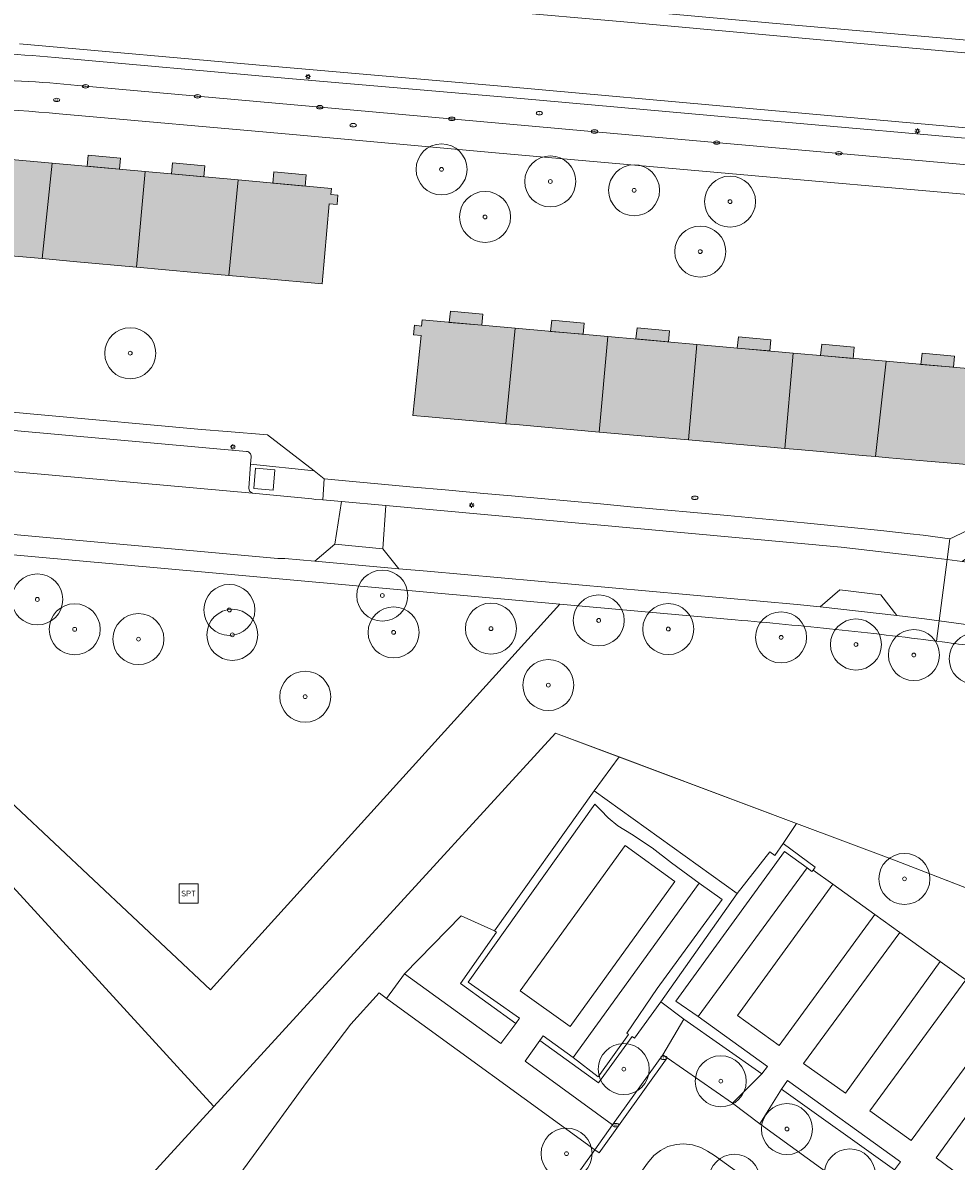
# Model space of a CAD drawing. Header units: metres. Extents: x 187482 to 189800, y 333582 to 335019.
# Tile 219 of 256: x 189606 to 189698, y 334213 to 334325. Entities that reach past the tile are written whole.
import ezdxf
from ezdxf.enums import TextEntityAlignment as Align

# ---------------------------------------------------------------- set-up
doc = ezdxf.new("R2010")
doc.units = ezdxf.units.M
doc.layers.get('0').update_dxf_attribs({"color": 252, "lineweight": 18})
for name, color, linetype, lineweight in [('B-WE-GR-BEPLANTING_CULTUUR_BOSPLANTSOEN-GV', 252, 'Continuous', 18), ('B-WE-GR-BEPLANTING_CULTUUR_HEESTERS-GV', 252, 'Continuous', 18), ('B-WE-GR-BOOM-S', 252, 'Continuous', 18), ('B-WE-GR-HAAG-G', 252, 'GR-HAAG1-SO', 18), ('B-WE-IE-MEUBILAIR-S', 252, 'Continuous', 18), ('B-WE-IE-MEUBILAIR_WEGMEUBILAIR-S', 252, 'Continuous', 18), ('B-WE-IE-TERREINAFSCHEIDING_KUNSTMATIG_HEKWERK-G', 252, 'IE-TERREINAFSCHEIDING_KUNSTMATIG-SO', 18), ('B-WE-OG-BEBOUWING-GV', 252, 'Continuous', 18), ('B-WE-OG-BEBOUWING_LUIFEL-GV', 252, 'Continuous', 18), ('B-WE-OG-TERREIN_BEGROEID-GV', 252, 'Continuous', 18), ('B-WE-OG-TERREIN_ERF-GV', 252, 'Continuous', 18), ('B-WE-VH-GESLOTENVERHARDING-GV', 252, 'Continuous', 18), ('B-WE-VH-GESLOTENVERHARDING_ASFALT-GV', 252, 'Continuous', 18), ('B-WE-VH-HALFVERHARDING_GRIND-GV', 252, 'Continuous', 18), ('B-WE-VH-ONVERHARD-GV', 252, 'Continuous', 18), ('B-WE-VH-OPENVERHARDING_BETONSTRAATSTEEN-GV', 252, 'Continuous', 18), ('B-WE-VH-OPENVERHARDING_TEGEL-GV', 252, 'Continuous', 18)]:
    doc.layers.add(name, color=color, linetype=linetype, lineweight=lineweight)
doc.layers.add('B-WE-OG-BEBOUWING-V', color=7, linetype='Continuous', lineweight=18, true_color=0xf0f0f0)
doc.styles.add('NLCS-ISO', font='NLCS-ISO.ttf')
doc.linetypes.add('GR-HAAG1-SO', pattern='A,6,[176,NLCS.SHX,S=0.125,R=0,X=0,Y=0],-2', length=8)
doc.linetypes.add('IE-TERREINAFSCHEIDING_KUNSTMATIG-SO', pattern='A,4,[82,NLCS.SHX,S=0.75,R=90,X=0,Y=0],4,-2', length=10)

# ---------------------------------------------------------------- blocks, each defined once
blk = doc.blocks.new('SIE-MEUBILAIR_PAAL_LICHTMAST-SO')
for points in [[(-0.62, 0), (-1, 0)], [(-0.71, 0.71), (-0.44, 0.44)], [(0, 1), (0, 0.62)], [(0.44, 0.44), (0.71, 0.71)], [(1, 0), (0.62, 0)], [(-0.71, -0.71), (-0.44, -0.44)], [(0, -0.62), (0, -1)], [(0.44, -0.44), (0.71, -0.71)]]:
    blk.add_lwpolyline(points)
blk.add_circle((0, 0), 0.5)
blk = doc.blocks.new('SIE-MEUBILAIR_PUT_BRANDKRAAN-SO')
blk.add_ellipse((0, 0), major_axis=(1.25, 0), ratio=0.54)
at = {"style": 'NLCS-ISO'}
blk.add_text('bk', height=0.75, dxfattribs=at).set_placement((0.03, 0), align=Align.MIDDLE_CENTER)
blk = doc.blocks.new('SIE-MEUBILAIR_PUT_KOLK-SO')
blk.add_ellipse((0, 0), major_axis=(1.25, 0), ratio=0.54)
at = {"style": 'NLCS-ISO'}
blk.add_text('klk', height=0.75, dxfattribs=at).set_placement((0.03, 0), align=Align.MIDDLE_CENTER)
blk = doc.blocks.new('SIE-MEUBILAIR_PUT_RIOOLPUT-SO')
blk.add_ellipse((0, 0), major_axis=(1.25, 0), ratio=0.54)
at = {"style": 'NLCS-ISO'}
blk.add_text('ri', height=0.75, dxfattribs=at).set_placement((-0.04, 0.07), align=Align.MIDDLE_CENTER)
blk = doc.blocks.new('SIE-MEUBILAIR_PUT_WATERLEIDINGPUT-SO')
blk.add_ellipse((0, 0), major_axis=(1.25, 0), ratio=0.54)
at = {"style": 'NLCS-ISO'}
blk.add_text('wl', height=0.75, dxfattribs=at).set_placement((-0.14, 0), align=Align.MIDDLE_CENTER)
blk = doc.blocks.new('SIE-WEG_SPEELTOESTEL-SO')
at = {"flags": 128}
blk.add_lwpolyline([(-3.75, -3.75), (3.75, -3.75), (3.75, 3.75), (-3.75, 3.75)], close=True, dxfattribs=at)
at = {"style": 'NLCS-ISO'}
blk.add_text('SPT', height=2.25, dxfattribs=at).set_placement((0, 0), align=Align.MIDDLE_CENTER)
blk = doc.blocks.new('SGR-BOOM_GBKN-SO')
at = {"color": 0, "linetype": 'ByBlock', "lineweight": 18}
for radius in [2, 0.15]:
    blk.add_circle((0, 0), radius, dxfattribs=at)

msp = doc.modelspace()

# ---------------------------------------------------------------- hatches: boundary and pattern name
at = {"layer": 'B-WE-OG-BEBOUWING-V'}
h = msp.add_hatch(color=256, dxfattribs=at)
h.dxf.hatch_style = 1
h.paths.add_polyline_path([(189608.128, 334301.647), (189609.132, 334311), (189600.038, 334311.821), (189599.192, 334302.453), (189604.712, 334301.955)], flags=17)
h = msp.add_hatch(color=256, dxfattribs=at)
h.dxf.hatch_style = 1
h.paths.add_polyline_path([(189615.831, 334311.5), (189612.644, 334311.787), (189612.541, 334310.692), (189615.728, 334310.404)], flags=17)
h = msp.add_hatch(color=256, dxfattribs=at)
h.dxf.hatch_style = 1
h.paths.add_polyline_path([(189618.225, 334310.179), (189609.132, 334311), (189608.128, 334301.647), (189611.544, 334301.338), (189617.38, 334300.811)], flags=17)
h = msp.add_hatch(color=256, dxfattribs=at)
h.dxf.hatch_style = 1
h.paths.add_polyline_path([(189627.355, 334309.355), (189618.225, 334310.179), (189617.38, 334300.811), (189623.07, 334300.298), (189626.435, 334299.994)], flags=17)
h = msp.add_hatch(color=256, dxfattribs=at)
h.dxf.hatch_style = 1
h.paths.add_polyline_path([(189624.098, 334310.754), (189620.911, 334311.041), (189620.808, 334309.946), (189623.995, 334309.658)], flags=17)
h = msp.add_hatch(color=256, dxfattribs=at)
h.dxf.hatch_style = 1
h.paths.add_polyline_path([(189634.027, 334309.857), (189630.84, 334310.145), (189630.737, 334309.05), (189633.924, 334308.762)], flags=17)
h = msp.add_hatch(color=256, dxfattribs=at)
h.dxf.hatch_style = 1
h.paths.add_polyline_path([(189627.355, 334309.355), (189626.435, 334299.994), (189629.799, 334299.69), (189635.576, 334299.169), (189636.284, 334307.013), (189637.045, 334306.944), (189637.129, 334307.87), (189636.431, 334307.933), (189636.485, 334308.531)], flags=17)
h = msp.add_hatch(color=256, dxfattribs=at)
h.dxf.hatch_style = 1
h.paths.add_polyline_path([(189654.487, 334294.828), (189645.393, 334295.639), (189645.331, 334295.042), (189644.634, 334295.114), (189644.538, 334294.189), (189645.298, 334294.111), (189644.484, 334286.277), (189646.019, 334286.141), (189648.172, 334285.95), (189652.211, 334285.591), (189653.574, 334285.47)], flags=17)
h = msp.add_hatch(color=256, dxfattribs=at)
h.dxf.hatch_style = 1
h.paths.add_polyline_path([(189651.344, 334296.213), (189648.156, 334296.497), (189648.042, 334295.403), (189651.23, 334295.118)], flags=17)
h = msp.add_hatch(color=256, dxfattribs=at)
h.dxf.hatch_style = 1
h.paths.add_polyline_path([(189661.264, 334295.328), (189658.077, 334295.612), (189657.963, 334294.518), (189661.15, 334294.234)], flags=17)
h = msp.add_hatch(color=256, dxfattribs=at)
h.dxf.hatch_style = 1
h.paths.add_polyline_path([(189663.581, 334294.017), (189654.487, 334294.828), (189653.574, 334285.47), (189654.936, 334285.349), (189662.748, 334284.654)], flags=17)
h = msp.add_hatch(color=256, dxfattribs=at)
h.dxf.hatch_style = 1
h.paths.add_polyline_path([(189669.631, 334294.582), (189666.444, 334294.866), (189666.33, 334293.772), (189669.517, 334293.488)], flags=17)
h = msp.add_hatch(color=256, dxfattribs=at)
h.dxf.hatch_style = 1
h.paths.add_polyline_path([(189672.319, 334293.238), (189663.581, 334294.017), (189662.748, 334284.654), (189663.865, 334284.555), (189666.462, 334284.325), (189671.484, 334283.879)], flags=17)
h = msp.add_hatch(color=256, dxfattribs=at)
h.dxf.hatch_style = 1
h.paths.add_polyline_path([(189679.562, 334293.696), (189676.374, 334293.98), (189676.26, 334292.886), (189679.448, 334292.602)], flags=17)
h = msp.add_hatch(color=256, dxfattribs=at)
h.dxf.hatch_style = 1
h.paths.add_polyline_path([(189671.484, 334283.879), (189676.506, 334283.433), (189679.162, 334283.197), (189680.926, 334283.04), (189681.755, 334292.396), (189672.319, 334293.238)], flags=17)
h = msp.add_hatch(color=256, dxfattribs=at)
h.dxf.hatch_style = 1
h.paths.add_polyline_path([(189680.926, 334283.04), (189682.205, 334282.926), (189684.766, 334282.699), (189688.5, 334282.367), (189689.816, 334282.25), (189690.849, 334291.585), (189681.755, 334292.396)], flags=17)
h = msp.add_hatch(color=256, dxfattribs=at)
h.dxf.hatch_style = 1
h.paths.add_polyline_path([(189687.729, 334292.968), (189684.542, 334293.252), (189684.428, 334292.157), (189687.615, 334291.873)], flags=17)
h = msp.add_hatch(color=256, dxfattribs=at)
h.dxf.hatch_style = 1
h.paths.add_polyline_path([(189697.56, 334292.091), (189694.373, 334292.375), (189694.259, 334291.281), (189697.446, 334290.997)], flags=17)
h = msp.add_hatch(color=256, dxfattribs=at)
h.dxf.hatch_style = 1
h.paths.add_polyline_path([(189689.816, 334282.25), (189691.132, 334282.133), (189694.876, 334281.801), (189698.011, 334281.522), (189699.106, 334281.425), (189699.943, 334290.774), (189690.849, 334291.585)], flags=17)

# ---------------------------------------------------------------- linework, layer by layer
at = {"layer": 'B-WE-GR-BEPLANTING_CULTUUR_BOSPLANTSOEN-GV', "flags": 128}
for points in [[(189676.061, 334266.244), (189669.085, 334266.871), (189658.882, 334267.789), (189624.657, 334229.996), (189586.38, 334265.921), (189581.009, 334274.8), (189575.14, 334275.328), (189600.324, 334245.444), (189622.764, 334220.958), (189624.964, 334218.557), (189658.465, 334255.145), (189664.692, 334252.814), (189682.067, 334246.308), (189691.679, 334242.709), (189706.329, 334237.021), (189713.255, 334234.332), (189721.336, 334231.194), (189745.842, 334213.308), (189753.813, 334207.437), (189770.845, 334195.624), (189786.601, 334185.01), (189792.918, 334180.6), (189792.956, 334180.734), (189797.995, 334198.284)], [(189696.877, 334264.022), (189696.334, 334264.092), (189695.791, 334264.161)]]:
    msp.add_lwpolyline(points, dxfattribs=at)
at = {"layer": 'B-WE-GR-BEPLANTING_CULTUUR_BOSPLANTSOEN-GV'}
for points in [[(189681.002, 334265.802, 0.0028289), (189676.061, 334266.244)], [(189685.937, 334265.308, 0.0028288), (189681.002, 334265.802)], [(189690.867, 334264.761, 0.0026493), (189685.937, 334265.308)], [(189695.791, 334264.161, 0.0028504), (189690.867, 334264.761)], [(189699.748, 334263.641, 0.0017568), (189696.877, 334264.022)]]:
    msp.add_lwpolyline(points, format="xyb", dxfattribs=at)
at = {"layer": 'B-WE-GR-BEPLANTING_CULTUUR_HEESTERS-GV', "flags": 128}
for points in [[(189797.995, 334314.213), (189775.947, 334316.175), (189752.099, 334318.29), (189728.221, 334320.41), (189704.76, 334322.528), (189681.559, 334324.554), (189657.217, 334326.742), (189631.926, 334328.992), (189613.837, 334330.586)], [(189606.56, 334330.107), (189617.087, 334329.133), (189641.182, 334326.941), (189665.143, 334324.855), (189689.049, 334322.676), (189713.199, 334320.52), (189733.026, 334318.778), (189757.033, 334316.628), (189780.369, 334314.56), (189797.995, 334313.003)], [(189797.995, 334305.656), (189776.956, 334307.5), (189751.623, 334309.78), (189726.842, 334311.981), (189702.72, 334314.115), (189677.464, 334316.36), (189653.523, 334318.508), (189630.193, 334320.55), (189605.924, 334322.69)], [(189609.403, 334321.365), (189631.931, 334319.343), (189655.06, 334317.327), (189678.749, 334315.198), (189702.296, 334313.133), (189725.99, 334311.025), (189749.615, 334308.935), (189773.42, 334306.814), (189797.55, 334304.686), (189797.995, 334304.646)], [(189626.382, 334210.366), (189629.114, 334214.116), (189634.035, 334220.906), (189638.392, 334226.614), (189641.17, 334229.69), (189641.875, 334229.135), (189643.648, 334231.572), (189649.22, 334237.254), (189652.471, 334235.767), (189662.237, 334249.486), (189664.692, 334252.814), (189658.465, 334255.145), (189624.964, 334218.557), (189606.671, 334198.578)]]:
    msp.add_lwpolyline(points, dxfattribs=at)
at = {"layer": 'B-WE-GR-BEPLANTING_CULTUUR_HEESTERS-GV'}
msp.add_lwpolyline([(189597.505, 334321.797, -0.0268782), (189609.403, 334321.365)], format="xyb", dxfattribs=at)
at = {"layer": 'B-WE-GR-BEPLANTING_CULTUUR_HEESTERS-GV', "flags": 128}
for points in [[(189654.569, 334226.7), (189654.938, 334227.201), (189649.9, 334230.749), (189662.319, 334248.18), (189662.907, 334247.597), (189663.62, 334246.848), (189664.563, 334246.068), (189665.9, 334245.262), (189667.94, 334243.909), (189669.813, 334242.449), (189672.544, 334240.447), (189674.783, 334238.856), (189668.402, 334230.134), (189665.452, 334225.754), (189665.618, 334225.615), (189662.634, 334221.471), (189660.169, 334223.357), (189657.255, 334225.481), (189656.921, 334225.016), (189662.671, 334220.878), (189665.97, 334225.408), (189666.207, 334225.243), (189668.762, 334228.83), (189676.243, 334239.43), (189662.237, 334249.486), (189652.471, 334235.767), (189652.685, 334235.635), (189649.155, 334230.607)], [(189671.026, 334227.133), (189678.684, 334221.772), (189679.215, 334222.464), (189672.447, 334227.392), (189670.242, 334228.877), (189680.905, 334243.562), (189683.107, 334241.95), (189683.583, 334241.583), (189683.694, 334241.729), (189683.902, 334242.001), (189680.775, 334244.34), (189679.959, 334243.169), (189679.46, 334243.529), (189676.243, 334239.43), (189668.762, 334228.83)], [(189652.685, 334235.635), (189652.471, 334235.767), (189649.22, 334237.254), (189643.648, 334231.572), (189653.111, 334224.719), (189654.569, 334226.7), (189649.155, 334230.607)], [(189668.977, 334223.62), (189671.026, 334227.133), (189668.762, 334228.83), (189666.207, 334225.243), (189665.97, 334225.408), (189662.671, 334220.878), (189656.921, 334225.016), (189655.469, 334222.998), (189664.049, 334216.751)], [(189681.205, 334221.123), (189680.611, 334220.272), (189691.661, 334212.362), (189692.261, 334213.153)]]:
    msp.add_lwpolyline(points, close=True, dxfattribs=at)
at = {"layer": 'B-WE-GR-HAAG-G', "ltscale": 0.2, "flags": 128}
for points in [[(189676.243, 334239.43), (189662.237, 334249.486)], [(189680.775, 334244.34), (189679.959, 334243.169)], [(189683.902, 334242.001), (189680.775, 334244.34)], [(189670.242, 334228.877), (189680.905, 334243.562)], [(189679.46, 334243.529), (189676.243, 334239.43)], [(189679.959, 334243.169), (189679.46, 334243.529)], [(189680.905, 334243.562), (189683.107, 334241.95)], [(189683.694, 334241.729), (189683.902, 334242.001)], [(189683.107, 334241.95), (189683.583, 334241.583)], [(189683.583, 334241.583), (189683.694, 334241.729)], [(189674.783, 334238.856), (189672.544, 334240.447)], [(189668.402, 334230.134), (189674.783, 334238.856)], [(189649.22, 334237.254), (189643.648, 334231.572)], [(189652.471, 334235.767), (189649.22, 334237.254)], [(189649.155, 334230.607), (189652.685, 334235.635)], [(189652.685, 334235.635), (189652.471, 334235.767)], [(189654.569, 334226.7), (189649.155, 334230.607)], [(189665.452, 334225.754), (189668.402, 334230.134)], [(189641.17, 334229.69), (189638.392, 334226.614)], [(189641.875, 334229.135), (189641.17, 334229.69)], [(189666.207, 334225.243), (189668.762, 334228.83)], [(189671.026, 334227.133), (189668.762, 334228.83)], [(189672.447, 334227.392), (189670.242, 334228.877)], [(189638.392, 334226.614), (189634.035, 334220.906)], [(189678.684, 334221.772), (189671.026, 334227.133)], [(189662.634, 334221.471), (189665.618, 334225.615)], [(189662.671, 334220.878), (189665.97, 334225.408)], [(189665.618, 334225.615), (189665.452, 334225.754)], [(189665.97, 334225.408), (189666.207, 334225.243)], [(189656.921, 334225.016), (189662.671, 334220.878)], [(189660.169, 334223.357), (189662.634, 334221.471)], [(189634.035, 334220.906), (189629.114, 334214.116)], [(189691.661, 334212.362), (189680.611, 334220.272)], [(189629.114, 334214.116), (189626.382, 334210.366)]]:
    msp.add_lwpolyline(points, dxfattribs=at)
at = {"layer": 'B-WE-IE-TERREINAFSCHEIDING_KUNSTMATIG_HEKWERK-G', "ltscale": 0.2, "flags": 128}
for points in [[(189658.465, 334255.145), (189624.964, 334218.557)], [(189682.067, 334246.308), (189658.465, 334255.145)], [(189662.237, 334249.486), (189652.471, 334235.767)], [(189691.679, 334242.709), (189682.067, 334246.308)], [(189713.255, 334234.332), (189691.679, 334242.709)], [(189624.964, 334218.557), (189606.671, 334198.578)]]:
    msp.add_lwpolyline(points, dxfattribs=at)
at = {"layer": 'B-WE-OG-BEBOUWING-GV', "flags": 128}
for points in [[(189608.128, 334301.647), (189609.132, 334311), (189600.038, 334311.821), (189599.192, 334302.453), (189604.712, 334301.955)], [(189618.225, 334310.179), (189609.132, 334311), (189608.128, 334301.647), (189611.544, 334301.338), (189617.38, 334300.811)], [(189627.355, 334309.355), (189618.225, 334310.179), (189617.38, 334300.811), (189623.07, 334300.298), (189626.435, 334299.994)], [(189627.355, 334309.355), (189626.435, 334299.994), (189629.799, 334299.69), (189635.576, 334299.169), (189636.284, 334307.013), (189637.045, 334306.944), (189637.129, 334307.87), (189636.431, 334307.933), (189636.485, 334308.531)], [(189654.487, 334294.828), (189645.393, 334295.639), (189645.331, 334295.042), (189644.634, 334295.114), (189644.538, 334294.189), (189645.298, 334294.111), (189644.484, 334286.277), (189646.019, 334286.141), (189648.172, 334285.95), (189652.211, 334285.591), (189653.574, 334285.47)], [(189663.581, 334294.017), (189654.487, 334294.828), (189653.574, 334285.47), (189654.936, 334285.349), (189662.748, 334284.654)], [(189672.319, 334293.238), (189663.581, 334294.017), (189662.748, 334284.654), (189663.865, 334284.555), (189666.462, 334284.325), (189671.484, 334283.879)], [(189671.484, 334283.879), (189676.506, 334283.433), (189679.162, 334283.197), (189680.926, 334283.04), (189681.755, 334292.396), (189672.319, 334293.238)], [(189680.926, 334283.04), (189682.205, 334282.926), (189684.766, 334282.699), (189688.5, 334282.367), (189689.816, 334282.25), (189690.849, 334291.585), (189681.755, 334292.396)], [(189689.816, 334282.25), (189691.132, 334282.133), (189694.876, 334281.801), (189698.011, 334281.522), (189699.106, 334281.425), (189699.943, 334290.774), (189690.849, 334291.585)]]:
    msp.add_lwpolyline(points, close=True, dxfattribs=at)
at = {"layer": 'B-WE-OG-BEBOUWING_LUIFEL-GV', "flags": 128}
for points in [[(189615.831, 334311.5), (189612.644, 334311.787), (189612.541, 334310.692), (189615.728, 334310.404)], [(189624.098, 334310.754), (189620.911, 334311.041), (189620.808, 334309.946), (189623.995, 334309.658)], [(189634.027, 334309.857), (189630.84, 334310.145), (189630.737, 334309.05), (189633.924, 334308.762)], [(189651.344, 334296.213), (189648.156, 334296.497), (189648.042, 334295.403), (189651.23, 334295.118)], [(189661.264, 334295.328), (189658.077, 334295.612), (189657.963, 334294.518), (189661.15, 334294.234)], [(189669.631, 334294.582), (189666.444, 334294.866), (189666.33, 334293.772), (189669.517, 334293.488)], [(189679.562, 334293.696), (189676.374, 334293.98), (189676.26, 334292.886), (189679.448, 334292.602)], [(189687.729, 334292.968), (189684.542, 334293.252), (189684.428, 334292.157), (189687.615, 334291.873)], [(189697.56, 334292.091), (189694.373, 334292.375), (189694.259, 334291.281), (189697.446, 334290.997)]]:
    msp.add_lwpolyline(points, close=True, dxfattribs=at)
at = {"layer": 'B-WE-OG-TERREIN_BEGROEID-GV', "flags": 128}
for points in [[(189658.882, 334267.789), (189581.009, 334274.8), (189586.38, 334265.921), (189624.657, 334229.996)], [(189680.775, 334244.34), (189682.067, 334246.308), (189664.692, 334252.814), (189662.237, 334249.486), (189676.243, 334239.43), (189679.46, 334243.529), (189679.959, 334243.169)], [(189683.694, 334241.729), (189685.632, 334240.335), (189689.738, 334237.382), (189692.187, 334235.621), (189696.162, 334232.763), (189698.666, 334230.962), (189700.591, 334229.487), (189704.686, 334234.864), (189706.329, 334237.021), (189691.679, 334242.709), (189682.067, 334246.308), (189680.775, 334244.34), (189683.902, 334242.001)], [(189662.31, 334214.326), (189641.875, 334229.135), (189641.17, 334229.69), (189638.392, 334226.614), (189634.035, 334220.906), (189629.114, 334214.116), (189626.382, 334210.366), (189624.492, 334208.602), (189621.509, 334204.105), (189631.243, 334197.625), (189644.125, 334189.042), (189651.551, 334199.305)], [(189671.026, 334227.133), (189668.977, 334223.62), (189669.405, 334223.323), (189675.8, 334218.883), (189678.684, 334221.772)], [(189680.611, 334220.272), (189678.494, 334216.848), (189689.077, 334209.185), (189691.661, 334212.362)], [(189676.051, 334211.594), (189676.396, 334212.071), (189674.032, 334213.754), (189673.342, 334214.186), (189672.68, 334214.532), (189671.873, 334214.8), (189671.005, 334214.9), (189670.276, 334214.844), (189669.472, 334214.627), (189668.738, 334214.262), (189668.099, 334213.77), (189667.459, 334213.01), (189659.249, 334201.472), (189662.825, 334198.755), (189666.442, 334203.788), (189669.199, 334201.687)]]:
    msp.add_lwpolyline(points, close=True, dxfattribs=at)
at = {"layer": 'B-WE-OG-TERREIN_ERF-GV'}
msp.add_lwpolyline([(189609.81, 334315.835, 0.0370886), (189593.851, 334316.199)], format="xyb", dxfattribs=at)
at = {"layer": 'B-WE-OG-TERREIN_ERF-GV', "flags": 128}
for points in [[(189797.995, 334299.136), (189777.322, 334300.995), (189753.364, 334303.129), (189729.481, 334305.241), (189705.576, 334307.342), (189681.701, 334309.426), (189652.579, 334312.021), (189632.71, 334313.822), (189609.81, 334315.835)], [(189698.011, 334281.522), (189694.876, 334281.801), (189691.132, 334282.133), (189689.816, 334282.25), (189688.5, 334282.367), (189684.766, 334282.699), (189682.205, 334282.926), (189680.926, 334283.04), (189679.162, 334283.197), (189676.506, 334283.433), (189671.484, 334283.879), (189666.462, 334284.325), (189663.865, 334284.555), (189662.748, 334284.654), (189654.936, 334285.349), (189653.574, 334285.47), (189652.211, 334285.591), (189648.172, 334285.95), (189646.019, 334286.141), (189644.484, 334286.277), (189645.298, 334294.111), (189644.538, 334294.189), (189644.634, 334295.114), (189645.331, 334295.042), (189645.393, 334295.639), (189654.487, 334294.828), (189663.581, 334294.017), (189672.319, 334293.238), (189681.755, 334292.396), (189690.849, 334291.585), (189699.943, 334290.774)], [(189605.549, 334286.562), (189608.04, 334286.337), (189623.759, 334284.915), (189626.268, 334284.718), (189630.241, 334284.369), (189634.792, 334280.837), (189635.79, 334280.063), (189644.552, 334279.26), (189647.635, 334278.981), (189651.431, 334278.637), (189654.148, 334278.391), (189662.847, 334277.604), (189665.807, 334277.336), (189675.299, 334276.477), (189679.428, 334276.082), (189680.504, 334275.978), (189684.441, 334275.601), (189687.77, 334275.27), (189690.348, 334274.99), (189693.209, 334274.68), (189694.496, 334274.54), (189697.105, 334274.2), (189697.452, 334274.367), (189703.263, 334277.174)], [(189624.964, 334218.557), (189622.764, 334220.958), (189600.324, 334245.444), (189575.14, 334275.328), (189570.123, 334275.79), (189567.289, 334276.058)], [(189557.255, 334247.399), (189563.595, 334241.135), (189606.587, 334198.661), (189606.671, 334198.578), (189624.964, 334218.557)]]:
    msp.add_lwpolyline(points, dxfattribs=at)
msp.add_lwpolyline([(189590.132, 334303.271), (189586.735, 334303.577), (189580.996, 334304.095), (189581.876, 334313.46), (189590.957, 334312.641), (189600.038, 334311.821), (189609.132, 334311), (189618.225, 334310.179), (189627.355, 334309.355), (189636.485, 334308.531), (189636.431, 334307.933), (189637.129, 334307.87), (189637.045, 334306.944), (189636.284, 334307.013), (189635.576, 334299.169), (189629.799, 334299.69), (189626.435, 334299.994), (189623.07, 334300.298), (189617.38, 334300.811), (189611.544, 334301.338), (189608.128, 334301.647), (189604.712, 334301.955), (189599.192, 334302.453), (189593.529, 334302.964)], close=True, dxfattribs=at)
at = {"layer": 'B-WE-VH-GESLOTENVERHARDING-GV', "flags": 128}
msp.add_lwpolyline([(189630.932, 334280.938), (189629.04, 334281.113), (189628.881, 334279.119), (189630.774, 334278.944)], close=True, dxfattribs=at)
at = {"layer": 'B-WE-VH-GESLOTENVERHARDING_ASFALT-GV', "flags": 128}
for points in [[(189797.995, 334313.003), (189780.369, 334314.56), (189757.033, 334316.628), (189733.026, 334318.778), (189713.199, 334320.52), (189689.049, 334322.676), (189665.143, 334324.855), (189641.182, 334326.941), (189617.087, 334329.133), (189606.56, 334330.107)], [(189605.924, 334322.69), (189630.193, 334320.55), (189653.523, 334318.508), (189677.464, 334316.36), (189702.72, 334314.115), (189726.842, 334311.981), (189751.623, 334309.78), (189776.956, 334307.5), (189797.995, 334305.656)], [(189567.598, 334279.767), (189568.672, 334277.938), (189572.914, 334277.567), (189631.254, 334272.247), (189631.923, 334272.261), (189634.856, 334272.003), (189636.839, 334273.651), (189637.464, 334277.844), (189635.653, 334277.997), (189634.959, 334278.055), (189634.583, 334278.092), (189628.752, 334278.67), (189578.542, 334283.182), (189575.677, 334283.402), (189571.077, 334283.778), (189569.056, 334283.95)], [(189797.995, 334130.765), (189766.514, 334153.405), (189764.889, 334154.574), (189761.091, 334157.305), (189753.02, 334163.16), (189750.646, 334164.933), (189732.801, 334177.769), (189730.318, 334179.496), (189725.142, 334183.289), (189723.557, 334184.384), (189711.854, 334192.799), (189709.578, 334194.409), (189691.8, 334207.194), (189689.077, 334209.185), (189678.494, 334216.848)]]:
    msp.add_lwpolyline(points, dxfattribs=at)
for points in [[(189641.526, 334273.22), (189641.832, 334277.45), (189637.464, 334277.844), (189636.839, 334273.651)], [(189641.832, 334277.45), (189641.526, 334273.22), (189643.094, 334271.262), (189645.859, 334271.008), (189682.143, 334267.747), (189684.385, 334267.533), (189686.332, 334269.175), (189690.33, 334268.693), (189691.915, 334266.673), (189694.624, 334266.344), (189696.051, 334266.148), (189696.836, 334272.147), (189695.727, 334272.291), (189686.459, 334273.376)], [(189754.156, 334262.773), (189712.013, 334270.023), (189698.309, 334271.956), (189696.836, 334272.147), (189696.051, 334266.148), (189706.368, 334264.732), (189718.073, 334262.854), (189792.232, 334250.119), (189794.263, 334251.605), (189795.231, 334251.445), (189795.922, 334255.591), (189761.528, 334261.497), (189760.15, 334261.735), (189759.518, 334261.845)]]:
    msp.add_lwpolyline(points, close=True, dxfattribs=at)
at = {"layer": 'B-WE-VH-GESLOTENVERHARDING_ASFALT-GV'}
for points in [[(189678.494, 334216.848), (189675.8, 334218.883), (189669.405, 334223.323), (189662.739, 334214.025), (189662.31, 334214.326), (189651.551, 334199.305)], [(189667.459, 334213.01), (189668.099, 334213.77), (189668.738, 334214.262), (189669.472, 334214.627), (189670.276, 334214.844), (189671.005, 334214.9), (189671.873, 334214.8), (189672.68, 334214.532), (189673.342, 334214.186), (189674.032, 334213.754), (189676.396, 334212.071)]]:
    msp.add_lwpolyline(points, dxfattribs=at)
at = {"layer": 'B-WE-VH-HALFVERHARDING_GRIND-GV', "flags": 128}
for points in [[(189672.544, 334240.447), (189669.813, 334242.449), (189667.94, 334243.909), (189665.9, 334245.262), (189664.563, 334246.068), (189663.62, 334246.848), (189662.907, 334247.597), (189662.319, 334248.18), (189649.9, 334230.749), (189654.938, 334227.201), (189654.569, 334226.7), (189653.111, 334224.719), (189643.648, 334231.572), (189641.875, 334229.135), (189662.31, 334214.326), (189664.049, 334216.751), (189655.469, 334222.998), (189656.921, 334225.016), (189657.255, 334225.481), (189660.169, 334223.357)], [(189655.004, 334229.905), (189665.278, 334244.137), (189670.154, 334240.618), (189659.902, 334226.389)]]:
    msp.add_lwpolyline(points, close=True, dxfattribs=at)
for points in [[(189706.705, 334233.431), (189693.305, 334215.225), (189689.256, 334218.142), (189698.666, 334230.962), (189696.162, 334232.763), (189686.875, 334219.856), (189682.773, 334222.776), (189692.187, 334235.621), (189689.738, 334237.382), (189680.371, 334224.526), (189676.299, 334227.479), (189685.632, 334240.335), (189683.694, 334241.729), (189683.583, 334241.583), (189683.107, 334241.95), (189672.447, 334227.392), (189679.215, 334222.464), (189678.684, 334221.772), (189675.8, 334218.883), (189678.494, 334216.848), (189680.611, 334220.272), (189681.205, 334221.123), (189692.261, 334213.153)], [(189699.778, 334210.57), (189695.763, 334213.536), (189708.95, 334231.78)]]:
    msp.add_lwpolyline(points, dxfattribs=at)
at = {"layer": 'B-WE-VH-ONVERHARD-GV', "flags": 128}
for points in [[(189670.154, 334240.618), (189665.278, 334244.137), (189655.004, 334229.905), (189659.902, 334226.389)], [(189683.107, 334241.95), (189680.905, 334243.562), (189670.242, 334228.877), (189672.447, 334227.392)], [(189674.783, 334238.856), (189672.544, 334240.447), (189660.169, 334223.357), (189662.634, 334221.471), (189665.618, 334225.615), (189665.452, 334225.754), (189668.402, 334230.134)], [(189689.738, 334237.382), (189685.632, 334240.335), (189676.299, 334227.479), (189680.371, 334224.526)], [(189696.162, 334232.763), (189692.187, 334235.621), (189682.773, 334222.776), (189686.875, 334219.856)], [(189706.705, 334233.431), (189704.686, 334234.864), (189700.591, 334229.487), (189698.666, 334230.962), (189689.256, 334218.142), (189693.305, 334215.225)], [(189713.143, 334228.719), (189708.95, 334231.78), (189695.763, 334213.536), (189699.778, 334210.57)]]:
    msp.add_lwpolyline(points, close=True, dxfattribs=at)
at = {"layer": 'B-WE-VH-OPENVERHARDING_BETONSTRAATSTEEN-GV', "flags": 128}
for points in [[(189613.837, 334330.586), (189631.926, 334328.992), (189657.217, 334326.742), (189681.559, 334324.554), (189704.76, 334322.528), (189728.221, 334320.41), (189752.099, 334318.29), (189775.947, 334316.175), (189797.995, 334314.213)], [(189797.995, 334304.646), (189797.55, 334304.686), (189773.42, 334306.814), (189749.615, 334308.935), (189725.99, 334311.025), (189702.296, 334313.133), (189678.749, 334315.198), (189655.06, 334317.327), (189631.931, 334319.343), (189609.403, 334321.365)], [(189611.629, 334318.604), (189640.513, 334316.044), (189664.161, 334313.919), (189687.404, 334311.853), (189711.388, 334309.716), (189736.286, 334307.561), (189758.239, 334305.547), (189782.178, 334303.449), (189797.995, 334302.04)], [(189628.167, 334282.754), (189582.879, 334286.82), (189578.542, 334283.182), (189628.752, 334278.67)], [(189628.752, 334278.67), (189628.474, 334278.844), (189628.383, 334279.159), (189628.57, 334281.517), (189628.626, 334282.221)]]:
    msp.add_lwpolyline(points, dxfattribs=at)
at = {"layer": 'B-WE-VH-OPENVERHARDING_BETONSTRAATSTEEN-GV'}
for points in [[(189609.403, 334321.365, 0.0268782), (189597.505, 334321.797)], [(189589.59, 334318.802, -0.0476426), (189611.629, 334318.604)], [(189628.354, 334282.701, 0.1010645), (189628.167, 334282.754)], [(189628.506, 334282.581, 0.0951379), (189628.354, 334282.701)], [(189628.601, 334282.413, 0.1021775), (189628.506, 334282.581)], [(189628.626, 334282.221, 0.0986428), (189628.601, 334282.413)]]:
    msp.add_lwpolyline(points, format="xyb", dxfattribs=at)
at = {"layer": 'B-WE-VH-OPENVERHARDING_BETONSTRAATSTEEN-GV', "flags": 128}
for points in [[(189635.79, 334280.063), (189634.792, 334280.837), (189628.57, 334281.517), (189628.383, 334279.159), (189628.474, 334278.844), (189628.752, 334278.67), (189634.583, 334278.092), (189634.959, 334278.055), (189635.653, 334277.997)], [(189630.932, 334280.938), (189630.774, 334278.944), (189628.881, 334279.119), (189629.04, 334281.113)], [(189669.405, 334223.323), (189668.977, 334223.62), (189664.049, 334216.751), (189662.31, 334214.326), (189662.739, 334214.025)]]:
    msp.add_lwpolyline(points, close=True, dxfattribs=at)
at = {"layer": 'B-WE-VH-OPENVERHARDING_TEGEL-GV'}
for points in [[(189611.629, 334318.604, 0.0476426), (189589.59, 334318.802)], [(189593.851, 334316.199, -0.0370886), (189609.81, 334315.835)], [(189628.167, 334282.754, -0.1010645), (189628.354, 334282.701)], [(189628.354, 334282.701, -0.0951379), (189628.506, 334282.581)], [(189628.506, 334282.581, -0.1021775), (189628.601, 334282.413)], [(189628.601, 334282.413, -0.0986428), (189628.626, 334282.221)], [(189676.061, 334266.244, -0.0028289), (189681.002, 334265.802)], [(189681.002, 334265.802, -0.0028288), (189685.937, 334265.308)], [(189685.937, 334265.308, -0.0026493), (189690.867, 334264.761)], [(189690.867, 334264.761, -0.0028504), (189695.791, 334264.161)], [(189696.877, 334264.022, -0.0017568), (189699.748, 334263.641)]]:
    msp.add_lwpolyline(points, format="xyb", dxfattribs=at)
at = {"layer": 'B-WE-VH-OPENVERHARDING_TEGEL-GV', "flags": 128}
for points in [[(189797.995, 334302.04), (189782.178, 334303.449), (189758.239, 334305.547), (189736.286, 334307.561), (189711.388, 334309.716), (189687.404, 334311.853), (189664.161, 334313.919), (189640.513, 334316.044), (189611.629, 334318.604)], [(189609.81, 334315.835), (189632.71, 334313.822), (189652.579, 334312.021), (189681.701, 334309.426), (189705.576, 334307.342), (189729.481, 334305.241), (189753.364, 334303.129), (189777.322, 334300.995), (189797.995, 334299.136)], [(189628.626, 334282.221), (189628.57, 334281.517), (189634.792, 334280.837), (189630.241, 334284.369), (189626.268, 334284.718), (189623.759, 334284.915), (189608.04, 334286.337), (189605.549, 334286.562), (189590.006, 334287.932), (189587.515, 334288.129), (189582.378, 334288.598), (189578.307, 334285.216), (189576.948, 334285.331), (189569.21, 334286.035)], [(189569.056, 334283.95), (189571.077, 334283.778), (189575.677, 334283.402), (189578.542, 334283.182), (189582.879, 334286.82), (189628.167, 334282.754)], [(189695.791, 334264.161), (189696.051, 334266.148), (189694.624, 334266.344), (189691.915, 334266.673), (189684.385, 334267.533), (189682.143, 334267.747), (189645.859, 334271.008), (189643.094, 334271.262), (189634.856, 334272.003), (189631.923, 334272.261), (189631.254, 334272.247), (189572.914, 334277.567), (189568.672, 334277.938), (189567.598, 334279.767)], [(189567.289, 334276.058), (189570.123, 334275.79), (189575.14, 334275.328), (189581.009, 334274.8), (189658.882, 334267.789), (189669.085, 334266.871), (189676.061, 334266.244)], [(189797.995, 334249.124), (189792.232, 334250.119), (189718.073, 334262.854), (189706.368, 334264.732), (189696.051, 334266.148), (189695.791, 334264.161), (189696.334, 334264.092), (189696.877, 334264.022)]]:
    msp.add_lwpolyline(points, dxfattribs=at)
for points in [[(189696.836, 334272.147), (189697.105, 334274.2), (189694.496, 334274.54), (189693.209, 334274.68), (189690.348, 334274.99), (189687.77, 334275.27), (189684.441, 334275.601), (189680.504, 334275.978), (189679.428, 334276.082), (189675.299, 334276.477), (189665.807, 334277.336), (189662.847, 334277.604), (189654.148, 334278.391), (189651.431, 334278.637), (189647.635, 334278.981), (189644.552, 334279.26), (189635.79, 334280.063), (189635.653, 334277.997), (189637.464, 334277.844), (189641.832, 334277.45), (189686.459, 334273.376), (189695.727, 334272.291)], [(189698.309, 334271.956), (189703.095, 334275.406), (189710.644, 334274.293), (189754.338, 334266.873), (189754.121, 334265.562), (189759.822, 334264.462), (189756.663, 334267.756), (189756.114, 334268.328), (189754.648, 334268.578), (189752.288, 334269.055), (189736.744, 334271.637), (189734.221, 334272.069), (189718.836, 334274.726), (189716.37, 334275.165), (189710.328, 334276.173), (189703.263, 334277.174), (189697.452, 334274.367), (189697.105, 334274.2), (189696.836, 334272.147)], [(189636.839, 334273.651), (189634.856, 334272.003), (189643.094, 334271.262), (189641.526, 334273.22)], [(189684.385, 334267.533), (189691.915, 334266.673), (189690.33, 334268.693), (189686.332, 334269.175)]]:
    msp.add_lwpolyline(points, close=True, dxfattribs=at)

# ---------------------------------------------------------------- block references
at = {"layer": 'B-WE-GR-BOOM-S', "xscale": 1.25, "yscale": 1.25, "zscale": 1.25}
for p in [(189647.281, 334310.393), (189657.945, 334309.208), (189666.161, 334308.339), (189675.561, 334307.233), (189651.547, 334305.732), (189672.638, 334302.336), (189616.775, 334292.379), (189641.48, 334268.63), (189607.67, 334268.25), (189626.49, 334267.22), (189611.33, 334265.32), (189652.13, 334265.39), (189662.689, 334266.192), (189669.507, 334265.344), (189617.58, 334264.36), (189626.78, 334264.78), (189642.59, 334265.02), (189680.564, 334264.533), (189687.898, 334263.833), (189693.574, 334262.801), (189699.544, 334262.432), (189657.75, 334259.853), (189633.92, 334258.72), (189692.651, 334240.863), (189665.146, 334222.221), (189674.653, 334221.037), (189681.137, 334216.351), (189659.533, 334213.939), (189687.297, 334211.899), (189675.986, 334211.378)]:
    msp.add_blockref('SGR-BOOM_GBKN-SO', p, dxfattribs=at)
at = {"layer": 'B-WE-IE-MEUBILAIR-S', "xscale": 0.25, "yscale": 0.25, "zscale": 0.25}
for name, p in [('SIE-MEUBILAIR_PAAL_LICHTMAST-SO', (189634.207, 334319.483)), ('SIE-MEUBILAIR_PUT_KOLK-SO', (189612.387, 334318.534)), ('SIE-MEUBILAIR_PUT_BRANDKRAAN-SO', (189609.562, 334317.196)), ('SIE-MEUBILAIR_PUT_KOLK-SO', (189623.367, 334317.551)), ('SIE-MEUBILAIR_PUT_KOLK-SO', (189635.35, 334316.482)), ('SIE-MEUBILAIR_PUT_RIOOLPUT-SO', (189656.873, 334315.897)), ('SIE-MEUBILAIR_PUT_WATERLEIDINGPUT-SO', (189638.624, 334314.719)), ('SIE-MEUBILAIR_PUT_KOLK-SO', (189648.286, 334315.348)), ('SIE-MEUBILAIR_PUT_KOLK-SO', (189662.278, 334314.099)), ('SIE-MEUBILAIR_PAAL_LICHTMAST-SO', (189693.927, 334314.145)), ('SIE-MEUBILAIR_PUT_KOLK-SO', (189674.252, 334313.016)), ('SIE-MEUBILAIR_PUT_KOLK-SO', (189686.22, 334311.967)), ('SIE-MEUBILAIR_PAAL_LICHTMAST-SO', (189626.833, 334283.204)), ('SIE-MEUBILAIR_PAAL_LICHTMAST-SO', (189650.233, 334277.486)), ('SIE-MEUBILAIR_PUT_BRANDKRAAN-SO', (189672.115, 334278.201)), ('SIE-MEUBILAIR_PUT_KOLK-SO', (189669.069, 334223.327)), ('SIE-MEUBILAIR_PUT_KOLK-SO', (189664.359, 334216.736))]:
    msp.add_blockref(name, p, dxfattribs=at)
at = {"layer": 'B-WE-IE-MEUBILAIR_WEGMEUBILAIR-S', "xscale": 0.25, "yscale": 0.25, "zscale": 0.25}
msp.add_blockref('SIE-WEG_SPEELTOESTEL-SO', (189622.496, 334239.428), dxfattribs=at)

doc.saveas('drawing.dxf')
